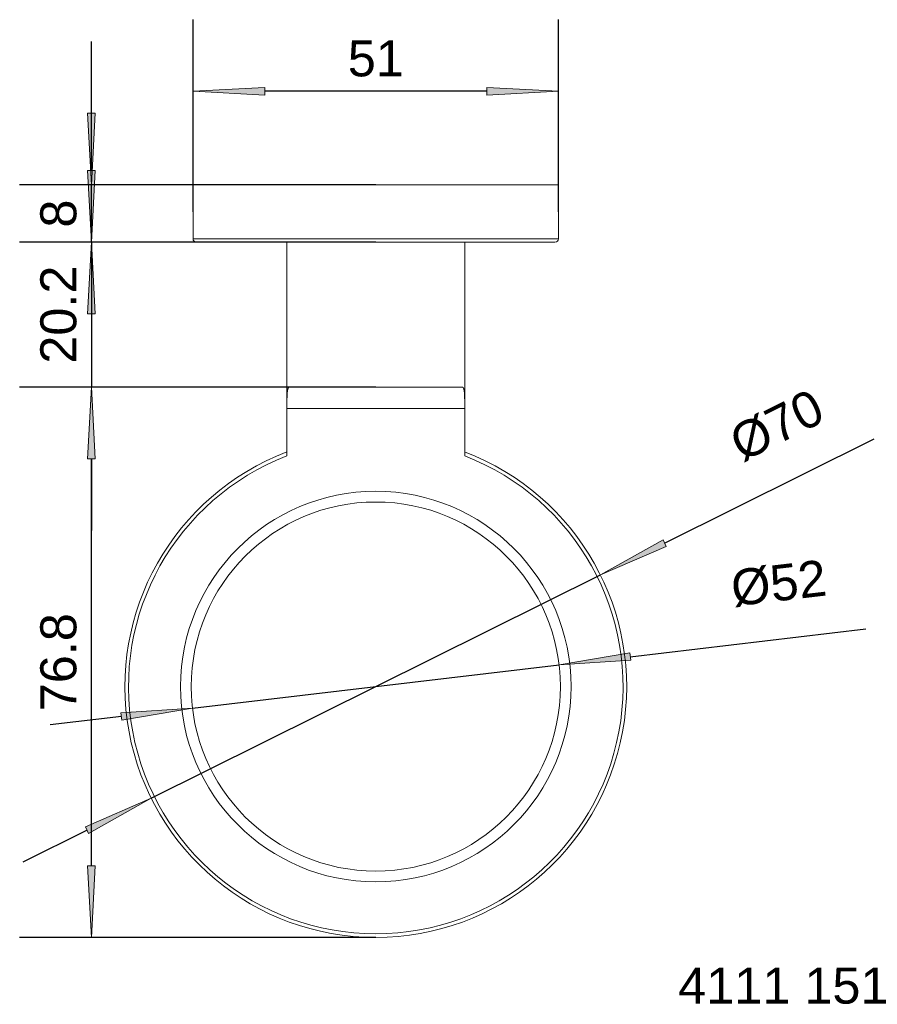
# Model space of a CAD drawing. Header units: millimetres. Extents: x -80 to 40, y -103 to 35.
import ezdxf

# ---------------------------------------------------------------- set-up
doc = ezdxf.new("R2010")
doc.units = ezdxf.units.MM
doc.header["$LTSCALE"] = 254
doc.header["$PDMODE"] = 1
doc.header["$PDSIZE"] = -2
for name, color, linetype, lineweight in [('1', 7, 'Continuous', 5), ('Bemaßung', 7, 'Continuous', 5), ('Keine', 7, 'Continuous', 5)]:
    doc.layers.add(name, color=color, linetype=linetype, lineweight=lineweight)
doc.styles.add('Arial', font='Arial')
doc.dimstyles.new('ST', dxfattribs={"dimtxt": 5.034433, "dimasz": 9.99939, "dimexe": 10, "dimexo": 0, "dimgap": 5, "dimtad": 1, "dimdec": 0, "dimdsep": 46, "dimtxsty": 'Arial', "dimblk": 'VW_FILLEDARROW', "dimblk1": 'VW_FILLEDARROW', "dimblk2": 'VW_FILLEDARROW', "dimcen": 0, "dimadec": 3, "dimazin": 0, "dimtfac": 1, "dimtdec": 0, "dimtix": 1, "dimtmove": 0, "dimatfit": 0, "dimldrblk": 'VW_FILLEDARROW-1', "dimfxl": 1, "dimfrac": 2, "dimtolj": 1, "dimarcsym": 0})

# ---------------------------------------------------------------- blocks, each defined once
blk = doc.blocks.new('VW_FILLEDARROW-1')
at = {"linetype": 'Continuous', "lineweight": 0}
blk.add_hatch(color=0, dxfattribs=at).paths.add_polyline_path([(-1, 0.052), (0, 0), (-1, -0.052)])
at = {"color": 0, "lineweight": 5, "flags": 128}
blk.add_lwpolyline([(-1, 0.052), (0, 0), (-1, -0.052)], close=True, dxfattribs=at)
blk = doc.blocks.new('*D1')
at = {"layer": 'Bemaßung', "color": 0, "lineweight": -2}
for p, q in [((10.1, -38.14), (39.35, -23.61)), ((-61.54, -73.75), (1.15, -42.59)), ((-70.49, -78.2), (-79.45, -82.65))]:
    blk.add_line(p, q, dxfattribs=at)
at = {"layer": 'Defpoints', "color": 0}
for p in [(1.15, -42.59), (-61.54, -73.75)]:
    blk.add_point(p, dxfattribs=at)
at = {"layer": 'Bemaßung', "color": 0, "lineweight": -2, "xscale": 9.999389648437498, "yscale": 9.999389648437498, "zscale": 9.999389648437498}
for p, rotation in [((1.15, -42.59), 206.4267869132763), ((-61.54, -73.75), 26.42678691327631)]:
    blk.add_blockref('VW_FILLEDARROW-1', p, dxfattribs=dict(at, rotation=rotation))
at = {"layer": 'Bemaßung', "color": 0, "insert": (25.77, -21.75), "char_height": 5.034, "attachment_point": 5, "rotation": 26.4268, "style": 'Arial'}
blk.add_mtext('\\A1;%%c70', dxfattribs=at)
blk = doc.blocks.new('VW_FILLEDARROW')
at = {"linetype": 'Continuous', "lineweight": 0}
blk.add_hatch(color=0, dxfattribs=at).paths.add_polyline_path([(-1, 0.052), (0, 0), (-1, -0.052)])
at = {"color": 0, "lineweight": 5, "flags": 128}
blk.add_lwpolyline([(-1, 0.052), (0, 0), (-1, -0.052)], close=True, dxfattribs=at)
blk = doc.blocks.new('*D2')
at = {"layer": 'Bemaßung', "color": 0, "lineweight": -2}
for p, q in [((5.31, -54), (38.15, -50.13)), ((-55.77, -61.18), (-4.62, -55.16)), ((-65.7, -62.34), (-75.63, -63.51))]:
    blk.add_line(p, q, dxfattribs=at)
at = {"layer": 'Defpoints', "color": 0}
for p in [(-4.62, -55.16), (-55.77, -61.18)]:
    blk.add_point(p, dxfattribs=at)
at = {"layer": 'Bemaßung', "color": 0, "lineweight": -2, "xscale": 9.999389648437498, "yscale": 9.999389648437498, "zscale": 9.999389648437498}
for p, rotation in [((-4.62, -55.16), 186.7056167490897), ((-55.77, -61.18), 6.705616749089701)]:
    blk.add_blockref('VW_FILLEDARROW-1', p, dxfattribs=dict(at, rotation=rotation))
at = {"layer": 'Bemaßung', "color": 0, "insert": (26.02, -43.8), "char_height": 5.034, "attachment_point": 5, "rotation": 6.7056, "style": 'Arial'}
blk.add_mtext('\\A1;%%c52', dxfattribs=at)
blk = doc.blocks.new('*D3')
at = {"layer": 'Bemaßung', "color": 0, "lineweight": -2}
for p, q in [((-55.7, 8.08), (-55.7, 34.89)), ((-4.7, 8.08), (-4.7, 34.89)), ((-14.7, 24.89), (-45.7, 24.89))]:
    blk.add_line(p, q, dxfattribs=at)
at = {"layer": 'Defpoints', "color": 0}
for p in [(-55.7, 24.89), (-55.7, 8.08), (-4.7, 8.08)]:
    blk.add_point(p, dxfattribs=at)
at = {"layer": 'Bemaßung', "color": 0, "lineweight": -2, "xscale": 9.999389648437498, "yscale": 9.999389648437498, "zscale": 9.999389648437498, "rotation": 180}
blk.add_blockref('VW_FILLEDARROW', (-55.7, 24.89), dxfattribs=at)
at = {"layer": 'Bemaßung', "color": 0, "lineweight": -2, "xscale": 9.999389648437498, "yscale": 9.999389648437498, "zscale": 9.999389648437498}
blk.add_blockref('VW_FILLEDARROW', (-4.7, 24.89), dxfattribs=at)
at = {"layer": 'Bemaßung', "color": 0, "insert": (-30.2, 29.46), "char_height": 5.034, "attachment_point": 5, "style": 'Arial'}
blk.add_mtext('\\A1;51', dxfattribs=at)
blk = doc.blocks.new('*D4')
at = {"layer": 'Bemaßung', "color": 0, "lineweight": -2}
for p, q in [((-69.89, 21.83), (-69.89, 31.83)), ((-30.2, 11.83), (-79.89, 11.83)), ((-69.89, 3.83), (-69.89, 11.83)), ((-30.2, 3.83), (-79.89, 3.83)), ((-69.89, -6.17), (-69.89, -16.17))]:
    blk.add_line(p, q, dxfattribs=at)
at = {"layer": 'Defpoints', "color": 0}
for p in [(-69.89, 11.83), (-30.2, 11.83), (-30.2, 3.83)]:
    blk.add_point(p, dxfattribs=at)
at = {"layer": 'Bemaßung', "color": 0, "lineweight": -2, "xscale": 9.999389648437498, "yscale": 9.999389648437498, "zscale": 9.999389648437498}
for p, rotation in [((-69.89, 11.83), 270), ((-69.89, 3.83), 90)]:
    blk.add_blockref('VW_FILLEDARROW', p, dxfattribs=dict(at, rotation=rotation))
at = {"layer": 'Bemaßung', "color": 0, "insert": (-74.46, 7.83), "char_height": 5.034, "attachment_point": 5, "rotation": 90, "style": 'Arial'}
blk.add_mtext('\\A1;8', dxfattribs=at)
blk = doc.blocks.new('*D5')
at = {"layer": 'Bemaßung', "color": 0, "lineweight": -2}
for p, q in [((-69.89, 13.83), (-69.89, 23.83)), ((-30.2, 3.83), (-79.89, 3.83)), ((-69.89, 3.83), (-69.89, -16.37)), ((-30.2, -16.37), (-79.89, -16.37)), ((-69.89, -26.37), (-69.89, -36.37))]:
    blk.add_line(p, q, dxfattribs=at)
at = {"layer": 'Defpoints', "color": 0}
for p in [(-30.2, 3.83), (-69.89, -16.37), (-30.2, -16.37)]:
    blk.add_point(p, dxfattribs=at)
at = {"layer": 'Bemaßung', "color": 0, "lineweight": -2, "xscale": 9.999389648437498, "yscale": 9.999389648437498, "zscale": 9.999389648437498}
for p, rotation in [((-69.89, 3.83), 270), ((-69.89, -16.37), 90)]:
    blk.add_blockref('VW_FILLEDARROW', p, dxfattribs=dict(at, rotation=rotation))
at = {"layer": 'Bemaßung', "color": 0, "insert": (-74.46, -6.27), "char_height": 5.034, "attachment_point": 5, "rotation": 90, "style": 'Arial'}
blk.add_mtext('\\A1;20.2', dxfattribs=at)
blk = doc.blocks.new('*D6')
at = {"layer": 'Bemaßung', "color": 0, "lineweight": -2}
for p, q in [((-30.2, -16.37), (-79.89, -16.37)), ((-69.89, -83.17), (-69.89, -26.37)), ((-30.2, -93.17), (-79.89, -93.17))]:
    blk.add_line(p, q, dxfattribs=at)
at = {"layer": 'Defpoints', "color": 0}
for p in [(-69.89, -16.37), (-30.2, -16.37), (-30.2, -93.17)]:
    blk.add_point(p, dxfattribs=at)
at = {"layer": 'Bemaßung', "color": 0, "lineweight": -2, "xscale": 9.999389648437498, "yscale": 9.999389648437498, "zscale": 9.999389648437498}
for p, rotation in [((-69.89, -16.37), 90), ((-69.89, -93.17), 270)]:
    blk.add_blockref('VW_FILLEDARROW', p, dxfattribs=dict(at, rotation=rotation))
at = {"layer": 'Bemaßung', "color": 0, "insert": (-74.46, -54.77), "char_height": 5.034, "attachment_point": 5, "rotation": 90, "style": 'Arial'}
blk.add_mtext('\\A1;76.8', dxfattribs=at)

msp = doc.modelspace()

# ---------------------------------------------------------------- linework, layer by layer
at = {"layer": '1', "color": 7}
for p, q in [((-4.7, 11.83), (-55.7, 11.83)), ((-55.7, 11.83), (-55.7, 4.33)), ((-4.7, 4.33), (-4.7, 11.83)), ((-55.7, 4.33), (-4.7, 4.33)), ((-5.2, 3.83), (-55.2, 3.83)), ((-42.6, 3.83), (-42.6, -19.37)), ((-17.8, -19.37), (-17.8, 3.83)), ((-18.17, -16.37), (-42.23, -16.37)), ((-17.8, -19.37), (-42.6, -19.37)), ((-42.6, -19.37), (-42.6, -25.98)), ((-17.8, -19.37), (-17.8, -25.98))]:
    msp.add_line(p, q, dxfattribs=at)
at = {"layer": '1', "color": 7, "extrusion": (0, 0, -1)}
msp.add_circle((30.2, -58.17), 27.25, dxfattribs=at)
at = {"layer": '1', "color": 7}
msp.add_circle((-30.2, -58.17), 25.75, dxfattribs=at)
for centre, radius, start, end in [((-55.2, 4.33), 0.5, 180, 270), ((-5.2, 4.33), 0.5, 270, 0), ((-30.2, -58.17), 35, 110.732, 69.268), ((-30.2, -58.17), 34.5, 111.0646, 68.9354)]:
    msp.add_arc(centre, radius, start, end, dxfattribs=at)
for points, knots in [([(-42.6, -19.37), (-42.6, -19.12), (-42.6, -18.62), (-42.59, -18.14), (-42.59, -17.69), (-42.57, -17.3), (-42.54, -16.96), (-42.49, -16.7), (-42.42, -16.51), (-42.35, -16.41), (-42.27, -16.37), (-42.23, -16.37)], [0, 0, 0, 0.100009, 0.200008, 0.300007, 0.400006, 0.500005, 0.600004, 0.700003, 0.800002, 0.900001, 1, 1, 1]), ([(-18.17, -16.37), (-18.1, -16.37), (-18, -16.45), (-17.92, -16.61), (-17.87, -16.85), (-17.83, -17.16), (-17.81, -17.53), (-17.8, -17.95), (-17.8, -18.41), (-17.8, -18.83), (-17.8, -19.19), (-17.8, -19.37)], [0, 0, 0, 0.1, 0.199999, 0.299999, 0.399999, 0.499999, 0.599998, 0.699998, 0.799998, 0.899998, 1, 1, 1])]:
    msp.add_open_spline(points, degree=2, knots=knots, dxfattribs=at)

# ---------------------------------------------------------------- texts
at = {"layer": 'Keine', "insert": (12, -97.38), "char_height": 5.034, "width": 30.1115, "attachment_point": 1, "line_spacing_factor": 0.970891, "style": 'Arial'}
msp.add_mtext('4111 151', dxfattribs=at)

# ---------------------------------------------------------------- dimensions: what is measured, and where the dimension line sits
at = {"layer": 'Bemaßung'}
dim = msp.add_linear_dim(base=(-55.7, 24.89), p1=(-4.7, 8.08), p2=(-55.7, 8.08), dimstyle='ST', override={"dimgap": 2, "dimdec": 1, "dimpost": '<>', "dimtxsty": 'Arial', "dimtmove": 2}, dxfattribs=at)
dim.commit()
dim.dimension.update_dxf_attribs({"geometry": '*D3', "text_midpoint": (-30.2, 29.46)})
for base, p1, p2, picture, middle in [((-69.89, 11.83), (-30.2, 3.83), (-30.2, 11.83), '*D4', (-74.46, 7.83)), ((-69.89, -16.37), (-30.2, 3.83), (-30.2, -16.37), '*D5', (-74.46, -6.27)), ((-69.89, -16.37), (-30.2, -93.17), (-30.2, -16.37), '*D6', (-74.46, -54.77))]:
    dim = msp.add_linear_dim(base=base, p1=p1, p2=p2, angle=270, dimstyle='ST', override={"dimgap": 2, "dimdec": 1, "dimpost": '<>', "dimtxsty": 'Arial', "dimtmove": 2}, dxfattribs=at)
    dim.commit()
    dim.dimension.update_dxf_attribs({"geometry": picture, "text_midpoint": middle})
for p1, p2, picture, middle in [((-61.54, -73.75), (1.15, -42.59), '*D1', (29.2, -28.65)), ((-55.77, -61.18), (-4.62, -55.16), '*D2', (26.92, -51.46))]:
    dim = msp.add_diameter_dim_2p(p1=p1, p2=p2, dimstyle='ST', override={"dimgap": 5, "dimpost": '', "dimtxsty": 'Arial', "dimblk": 'VW_FILLEDARROW-1', "dimse1": 1, "dimse2": 1, "dimtix": 0, "dimatfit": 0}, dxfattribs=at)
    dim.commit()
    dim.dimension.update_dxf_attribs({"geometry": picture, "text_midpoint": middle, "dimtype": 163})

doc.saveas('drawing.dxf')
